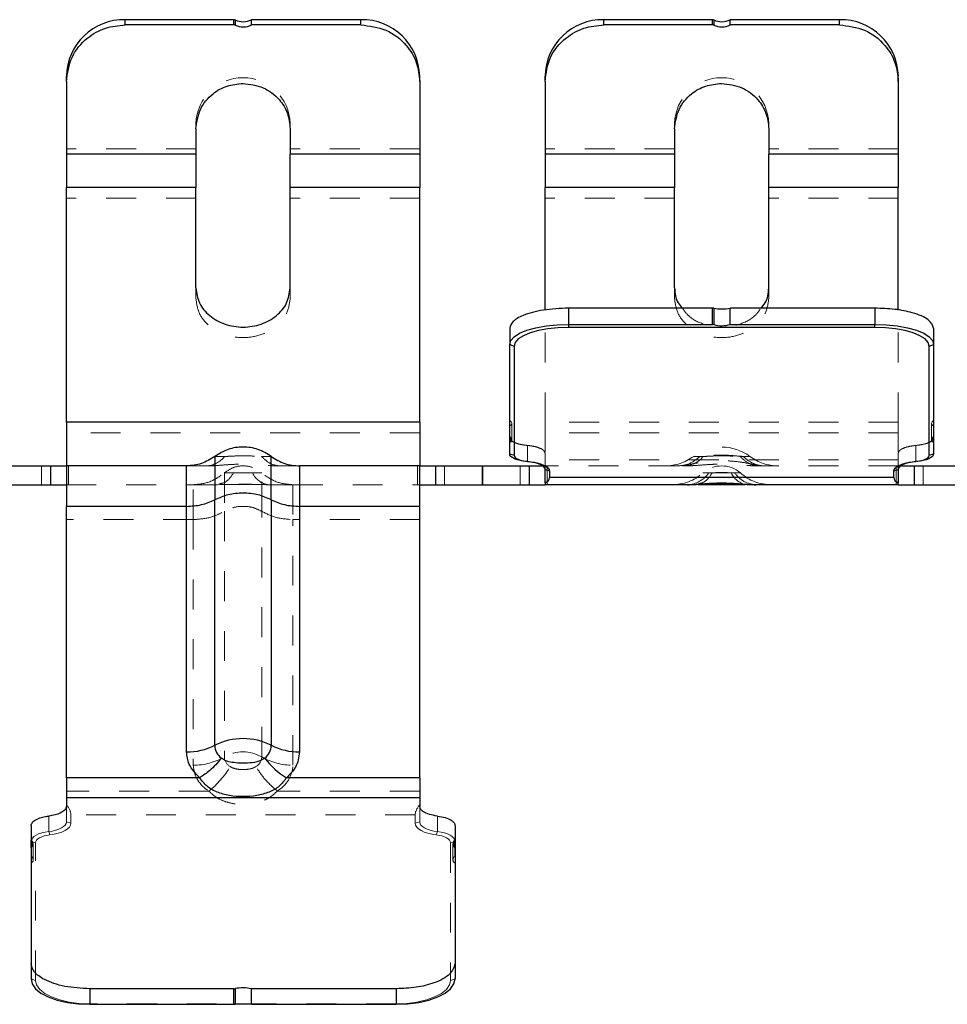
# Model space of a CAD drawing. Header units: inches. Extents: x 7.3 to 43.3, y -43.5 to -20.4.
# Tile 8 of 136: x 13.4 to 16.5, y -38.3 to -35. Entities that reach past the tile are written whole.
import ezdxf

# ---------------------------------------------------------------- set-up
doc = ezdxf.new("R2010")
doc.units = ezdxf.units.IN
doc.header["$LTSCALE"] = 0.5
doc.header["$MEASUREMENT"] = 0
doc.linetypes.add('HIDDEN', pattern=[0.225, 0.15, -0.075])
doc.layers.add('APP-M-S', color=30, linetype='Continuous')

msp = doc.modelspace()

# ---------------------------------------------------------------- linework, layer by layer
at = {"layer": 'APP-M-S', "linetype": 'Continuous', "lineweight": 25}
for p, q in [((13.7704, -35.0449), (13.7704, -35.0276)), ((14.1336, -35.0276), (13.7704, -35.0276)), ((14.1336, -35.0449), (14.1336, -35.0276)), ((14.138, -35.0285), (14.138, -35.0459)), ((14.5578, -35.0276), (14.1922, -35.0276)), ((14.1922, -35.0449), (14.1922, -35.0276)), ((14.5578, -35.0449), (14.5578, -35.0276)), ((15.3704, -35.0449), (15.3704, -35.0276)), ((15.7336, -35.0276), (15.3704, -35.0276)), ((15.7336, -35.0449), (15.7336, -35.0276)), ((15.738, -35.0285), (15.738, -35.0459)), ((15.7922, -35.0449), (15.7922, -35.0276)), ((16.1578, -35.0276), (15.7922, -35.0276)), ((16.1578, -35.0449), (16.1578, -35.0276)), ((14.1336, -35.0449), (13.7704, -35.0449)), ((14.5578, -35.0449), (14.1922, -35.0449)), ((15.7336, -35.0449), (15.3704, -35.0449)), ((16.1578, -35.0449), (15.7922, -35.0449)), ((13.5736, -35.2341), (13.5736, -35.2168)), ((13.5736, -35.2341), (13.5736, -35.4769)), ((14.7547, -35.2341), (14.7547, -35.2168)), ((14.7547, -35.2341), (14.7547, -35.4769)), ((15.1736, -35.2341), (15.1736, -35.2168)), ((15.1736, -35.2341), (15.1736, -35.4769)), ((16.3547, -35.2341), (16.3547, -35.2168)), ((16.3547, -35.2341), (16.3547, -35.4769)), ((14.0066, -35.3919), (14.0066, -35.4769)), ((14.3216, -35.3919), (14.3216, -35.4769)), ((15.6066, -35.3919), (15.6066, -35.4769)), ((15.9216, -35.3919), (15.9216, -35.4769)), ((14.0066, -35.4769), (13.5736, -35.4769)), ((13.5736, -35.4769), (13.5736, -35.5887)), ((14.0066, -35.4769), (14.0066, -35.5887)), ((14.7547, -35.4769), (14.3216, -35.4769)), ((14.3216, -35.5887), (14.3216, -35.4769)), ((14.7547, -35.4769), (14.7547, -35.5887)), ((15.6066, -35.4769), (15.1736, -35.4769)), ((15.1736, -35.4769), (15.1736, -35.5887)), ((15.6066, -35.4769), (15.6066, -35.5887)), ((16.3547, -35.4769), (15.9216, -35.4769)), ((15.9216, -35.5887), (15.9216, -35.4769)), ((16.3547, -35.4769), (16.3547, -35.5887)), ((14.0066, -35.5887), (13.5736, -35.5887)), ((13.5736, -36.3729), (13.5736, -35.5887)), ((14.0066, -35.9241), (14.0066, -35.5887)), ((14.3216, -35.9241), (14.3216, -35.5887)), ((14.7547, -35.5887), (14.3216, -35.5887)), ((14.7547, -36.3729), (14.7547, -35.5887)), ((15.6066, -35.5887), (15.1736, -35.5887)), ((15.1736, -35.9976), (15.1736, -35.5887)), ((15.6066, -35.9241), (15.6066, -35.5887)), ((15.9216, -35.9241), (15.9216, -35.5887)), ((16.3547, -35.5887), (15.9216, -35.5887)), ((16.3547, -35.9979), (16.3547, -35.5887)), ((15.7336, -35.9916), (15.2523, -35.9916)), ((15.2523, -35.9916), (15.2523, -36.0457)), ((15.7336, -36.0457), (15.7336, -35.9916)), ((15.738, -35.9919), (15.738, -36.0463)), ((15.7922, -36.0457), (15.7922, -35.9916)), ((16.2759, -35.9916), (15.7922, -35.9916)), ((16.2759, -35.9916), (16.2759, -36.0457)), ((15.0555, -36.0589), (15.0555, -36.113)), ((15.1131, -36.0654), (15.1429, -36.057)), ((15.1429, -36.057), (15.177, -36.0508)), ((15.1827, -36.0607), (15.1513, -36.0664)), ((15.177, -36.0508), (15.2139, -36.0469)), ((15.2168, -36.0571), (15.1827, -36.0607)), ((15.2139, -36.0469), (15.2523, -36.0457)), ((15.2523, -36.0559), (15.2168, -36.0571)), ((15.2523, -36.0457), (15.2523, -36.0559)), ((15.2523, -36.0457), (15.7336, -36.0457)), ((16.2759, -36.0559), (15.2523, -36.0559)), ((15.7922, -36.0457), (16.2759, -36.0457)), ((16.2759, -36.0559), (16.2759, -36.0457)), ((16.2759, -36.0457), (16.3143, -36.0469)), ((16.3114, -36.0571), (16.2759, -36.0559)), ((16.3455, -36.0607), (16.3114, -36.0571)), ((16.3143, -36.0469), (16.3513, -36.0508)), ((16.377, -36.0664), (16.3455, -36.0607)), ((16.3513, -36.0508), (16.3853, -36.057)), ((16.3853, -36.057), (16.4151, -36.0654)), ((16.4728, -36.0589), (16.4728, -36.113)), ((15.0592, -36.0998), (15.0704, -36.0872)), ((15.0704, -36.0872), (15.0886, -36.0756)), ((15.0843, -36.0943), (15.074, -36.106)), ((15.1011, -36.0836), (15.0843, -36.0943)), ((15.0886, -36.0756), (15.1131, -36.0654)), ((15.1237, -36.0741), (15.1011, -36.0836)), ((15.1513, -36.0664), (15.1237, -36.0741)), ((16.4045, -36.0741), (16.377, -36.0664)), ((16.4271, -36.0836), (16.4045, -36.0741)), ((16.4151, -36.0654), (16.4396, -36.0756)), ((16.4439, -36.0943), (16.4271, -36.0836)), ((16.4396, -36.0756), (16.4578, -36.0872)), ((16.4543, -36.106), (16.4439, -36.0943)), ((16.4578, -36.0872), (16.469, -36.0998)), ((15.0555, -36.113), (15.0592, -36.0998)), ((15.0555, -36.113), (15.0705, -36.1181)), ((15.0555, -36.4208), (15.0555, -36.113)), ((15.074, -36.106), (15.0705, -36.1181)), ((15.0705, -36.1181), (15.0705, -36.4834)), ((16.4578, -36.1181), (16.4543, -36.106)), ((16.4578, -36.1181), (16.4728, -36.113)), ((16.4578, -36.4834), (16.4578, -36.1181)), ((16.469, -36.0998), (16.4728, -36.113)), ((16.4728, -36.113), (16.4728, -36.4208)), ((14.7547, -36.3729), (13.5736, -36.3729)), ((13.5736, -36.3729), (13.5736, -36.5187)), ((14.7547, -36.3729), (14.7547, -36.5187)), ((15.0555, -36.4409), (15.0555, -36.4208)), ((15.0565, -36.4218), (15.0565, -36.4397)), ((16.4718, -36.4397), (16.4718, -36.4218)), ((16.4728, -36.4208), (16.4728, -36.4409)), ((15.0555, -36.4783), (15.0555, -36.4409)), ((16.4728, -36.4409), (16.4728, -36.4783)), ((15.0555, -36.4783), (15.0705, -36.4834)), ((15.0565, -36.4827), (15.0555, -36.4783)), ((15.0597, -36.487), (15.0565, -36.4827)), ((15.0649, -36.491), (15.0597, -36.487)), ((15.072, -36.4947), (15.0649, -36.491)), ((15.0705, -36.4834), (15.0713, -36.487)), ((15.0713, -36.487), (15.0739, -36.4904)), ((15.0739, -36.4904), (15.0781, -36.4937)), ((16.4502, -36.4937), (16.4544, -36.4904)), ((16.4544, -36.4904), (16.4569, -36.487)), ((16.4634, -36.491), (16.4563, -36.4947)), ((16.4569, -36.487), (16.4578, -36.4834)), ((16.4578, -36.4834), (16.4728, -36.4783)), ((16.4685, -36.487), (16.4634, -36.491)), ((16.4717, -36.4827), (16.4685, -36.487)), ((16.4728, -36.4783), (16.4717, -36.4827)), ((13.3641, -36.5187), (13.5206, -36.5187)), ((13.5206, -36.5187), (13.5736, -36.5187)), ((13.5206, -36.5187), (13.5206, -36.5817)), ((13.9751, -36.5187), (13.5736, -36.5187)), ((13.9751, -36.6539), (13.9751, -36.5187)), ((14.3531, -36.5187), (14.3531, -36.6539)), ((14.7547, -36.5187), (14.3531, -36.5187)), ((14.7547, -36.5187), (14.8077, -36.5187)), ((14.8077, -36.5187), (14.8077, -36.5817)), ((14.8077, -36.5187), (14.9641, -36.5187)), ((14.9641, -36.5817), (14.9641, -36.5187)), ((14.9641, -36.5187), (14.9641, -36.5817)), ((14.9641, -36.5187), (15.1206, -36.5187)), ((15.0807, -36.498), (15.072, -36.4947)), ((15.0781, -36.4937), (15.0838, -36.4967)), ((15.0909, -36.5008), (15.0807, -36.498)), ((15.0838, -36.4967), (15.0909, -36.4994)), ((15.0909, -36.4994), (15.0992, -36.5016)), ((15.1023, -36.5029), (15.0909, -36.5008)), ((15.0992, -36.5016), (15.1084, -36.5033)), ((15.1145, -36.5043), (15.1023, -36.5029)), ((15.1084, -36.5033), (15.1183, -36.5045)), ((15.1145, -36.5043), (15.1183, -36.5045)), ((15.1268, -36.5058), (15.1145, -36.5043)), ((15.1183, -36.5045), (15.1328, -36.5062)), ((15.1206, -36.5187), (15.1657, -36.5187)), ((15.1206, -36.5187), (15.1206, -36.5817)), ((15.1381, -36.5079), (15.1268, -36.5058)), ((15.1328, -36.5062), (15.1464, -36.5088)), ((15.1483, -36.5106), (15.1381, -36.5079)), ((15.1464, -36.5088), (15.1585, -36.512)), ((15.1571, -36.5139), (15.1483, -36.5106)), ((15.1641, -36.5176), (15.1571, -36.5139)), ((15.1585, -36.512), (15.1689, -36.5159)), ((15.1693, -36.5217), (15.1641, -36.5176)), ((15.1689, -36.5159), (15.1773, -36.5203)), ((15.1725, -36.526), (15.1693, -36.5217)), ((15.1773, -36.5203), (15.1835, -36.5252)), ((16.3447, -36.5252), (16.3509, -36.5203)), ((16.3509, -36.5203), (16.3593, -36.5159)), ((16.3589, -36.5217), (16.3557, -36.526)), ((16.3641, -36.5176), (16.3589, -36.5217)), ((16.3593, -36.5159), (16.3697, -36.512)), ((16.3625, -36.5187), (16.4077, -36.5187)), ((16.3712, -36.5139), (16.3641, -36.5176)), ((16.3697, -36.512), (16.3819, -36.5088)), ((16.3799, -36.5106), (16.3712, -36.5139)), ((16.3901, -36.5079), (16.3799, -36.5106)), ((16.3819, -36.5088), (16.3954, -36.5062)), ((16.4015, -36.5058), (16.3901, -36.5079)), ((16.3954, -36.5062), (16.41, -36.5045)), ((16.4137, -36.5043), (16.4015, -36.5058)), ((16.4077, -36.5187), (16.4077, -36.5817)), ((16.4077, -36.5187), (16.5641, -36.5187)), ((16.41, -36.5045), (16.4199, -36.5033)), ((16.41, -36.5045), (16.4137, -36.5043)), ((16.426, -36.5029), (16.4137, -36.5043)), ((16.4199, -36.5033), (16.4291, -36.5016)), ((16.4373, -36.5008), (16.426, -36.5029)), ((16.4291, -36.5016), (16.4373, -36.4994)), ((16.4373, -36.4994), (16.4444, -36.4967)), ((16.4475, -36.498), (16.4373, -36.5008)), ((16.4444, -36.4967), (16.4502, -36.4937)), ((16.4563, -36.4947), (16.4475, -36.498)), ((15.1736, -36.5304), (15.1725, -36.526)), ((15.1736, -36.5304), (15.1886, -36.5355)), ((15.1736, -36.5751), (15.1736, -36.5304)), ((15.1835, -36.5252), (15.1873, -36.5303)), ((15.1873, -36.5303), (15.1886, -36.5355)), ((15.1886, -36.5355), (15.1886, -36.5579)), ((16.3397, -36.5579), (15.1886, -36.5579)), ((16.3397, -36.5355), (16.3409, -36.5303)), ((16.3397, -36.5355), (16.3547, -36.5304)), ((16.3397, -36.5579), (16.3397, -36.5355)), ((16.3409, -36.5303), (16.3447, -36.5252)), ((16.3557, -36.526), (16.3547, -36.5304)), ((16.3547, -36.5304), (16.3547, -36.5751)), ((13.3641, -36.5817), (13.5206, -36.5817)), ((13.5206, -36.5817), (13.5736, -36.5817)), ((14.7547, -36.5817), (14.8077, -36.5817)), ((14.8077, -36.5817), (14.9641, -36.5817)), ((14.9641, -36.5817), (15.1206, -36.5817)), ((15.1206, -36.5817), (15.1736, -36.5817)), ((15.1736, -36.5751), (15.1736, -36.5817)), ((15.6497, -36.5817), (15.1736, -36.5817)), ((15.6785, -36.5817), (15.6475, -36.5817)), ((15.8497, -36.5817), (15.8232, -36.581)), ((15.8785, -36.5817), (15.8497, -36.5817)), ((16.3547, -36.5817), (15.8785, -36.5817)), ((16.3547, -36.5817), (16.3547, -36.5751)), ((16.3547, -36.5817), (16.4077, -36.5817)), ((16.4077, -36.5817), (16.5641, -36.5817)), ((13.9751, -36.6539), (13.5736, -36.6539)), ((13.5736, -37.5611), (13.5736, -36.6539)), ((13.9751, -37.4746), (13.9751, -36.6539)), ((14.0696, -37.4526), (14.0696, -36.6318)), ((14.2586, -36.6318), (14.2586, -37.4526)), ((14.3531, -36.6539), (14.3531, -37.4746)), ((14.7547, -36.6539), (14.3531, -36.6539)), ((14.7547, -37.5611), (14.7547, -36.6539)), ((14.0191, -37.5611), (13.5736, -37.5611)), ((13.5736, -37.5611), (13.5736, -37.6278)), ((14.7547, -37.5611), (14.3091, -37.5611)), ((14.7547, -37.5611), (14.7547, -37.6278)), ((13.5736, -37.6278), (13.5736, -37.656)), ((14.7547, -37.6278), (13.5736, -37.6278)), ((14.7547, -37.6278), (14.7547, -37.656)), ((13.4555, -37.7216), (13.4555, -37.7687)), ((14.8728, -37.7216), (14.8728, -37.7687)), ((13.4555, -37.7939), (13.4555, -37.7687)), ((13.4565, -37.7706), (13.4565, -37.7931)), ((14.8718, -37.7931), (14.8718, -37.7706)), ((14.8728, -37.7687), (14.8728, -37.7939)), ((13.4555, -37.7939), (13.4555, -38.1814)), ((14.8728, -37.7939), (14.8728, -38.1814)), ((13.4555, -38.1814), (13.4555, -38.2333)), ((14.8728, -38.1814), (14.8728, -38.2333)), ((13.4555, -38.2333), (13.4592, -38.2499)), ((14.869, -38.2499), (14.8728, -38.2333)), ((13.4592, -38.2499), (13.4704, -38.2658)), ((13.4704, -38.2658), (13.4886, -38.2804)), ((13.6523, -38.2661), (13.6523, -38.3181)), ((14.1336, -38.2661), (13.6523, -38.2661)), ((14.1336, -38.3181), (14.1336, -38.2661)), ((14.138, -38.2657), (14.138, -38.318)), ((14.6759, -38.2661), (14.1922, -38.2661)), ((14.1922, -38.3181), (14.1922, -38.2661)), ((14.6759, -38.2661), (14.6759, -38.3181)), ((14.8396, -38.2804), (14.8578, -38.2658)), ((14.8578, -38.2658), (14.869, -38.2499)), ((13.4886, -38.2804), (13.5131, -38.2932)), ((13.5131, -38.2932), (13.5429, -38.3038)), ((14.7853, -38.3038), (14.8151, -38.2932)), ((14.8151, -38.2932), (14.8396, -38.2804)), ((13.5429, -38.3038), (13.577, -38.3116)), ((13.577, -38.3116), (13.6139, -38.3164)), ((13.6139, -38.3164), (13.6523, -38.3181)), ((13.6523, -38.3181), (14.1336, -38.3181)), ((14.1922, -38.3181), (14.6759, -38.3181)), ((14.6759, -38.3181), (14.7143, -38.3164)), ((14.7143, -38.3164), (14.7513, -38.3116)), ((14.7513, -38.3116), (14.7853, -38.3038))]:
    msp.add_line(p, q, dxfattribs=at)
at = {"layer": 'APP-M-S', "linetype": 'HIDDEN', "lineweight": 18}
for p, q in [((13.5736, -35.2168), (13.5736, -35.2341)), ((14.7547, -35.2168), (14.7547, -35.2341)), ((15.1736, -35.2168), (15.1736, -35.2341)), ((16.3547, -35.2168), (16.3547, -35.2341)), ((14.0066, -35.3919), (14.0066, -35.3745)), ((14.0066, -35.3745), (14.0066, -35.3919)), ((14.3216, -35.3919), (14.3216, -35.3745)), ((14.3216, -35.3745), (14.3216, -35.3919)), ((15.6066, -35.3919), (15.6066, -35.3745)), ((15.6066, -35.3745), (15.6066, -35.3919)), ((15.9216, -35.3919), (15.9216, -35.3745)), ((15.9216, -35.3745), (15.9216, -35.3919)), ((14.0066, -35.4595), (13.5736, -35.4595)), ((14.7547, -35.4595), (14.3216, -35.4595)), ((15.6066, -35.4595), (15.1736, -35.4595)), ((16.3547, -35.4595), (15.9216, -35.4595)), ((14.0066, -35.6239), (13.5736, -35.6239)), ((14.7547, -35.6239), (14.3216, -35.6239)), ((15.6066, -35.6239), (15.1736, -35.6239)), ((16.3547, -35.6239), (15.9216, -35.6239)), ((14.0066, -35.9593), (14.0066, -35.9241)), ((14.0066, -35.9593), (14.0066, -35.9241)), ((14.3216, -35.9593), (14.3216, -35.9241)), ((14.3216, -35.9593), (14.3216, -35.9241)), ((15.6066, -35.9593), (15.6066, -35.9241)), ((15.6066, -35.9593), (15.6066, -35.9241)), ((15.9216, -35.9593), (15.9216, -35.9241)), ((15.9216, -35.9593), (15.9216, -35.9241)), ((15.1736, -36.3729), (15.1736, -35.9976)), ((16.3547, -36.3729), (16.3547, -35.9979)), ((15.0555, -36.113), (15.0555, -36.0589)), ((16.4728, -36.113), (16.4728, -36.0589)), ((15.0555, -36.3667), (15.0555, -36.4208)), ((15.0584, -36.3689), (15.0555, -36.3667)), ((15.0565, -36.3853), (15.0592, -36.3831)), ((15.0565, -36.3853), (15.0565, -36.4218)), ((15.0605, -36.3712), (15.0584, -36.3689)), ((15.0592, -36.3831), (15.0611, -36.3808)), ((15.0619, -36.3736), (15.0605, -36.3712)), ((15.0611, -36.3808), (15.0622, -36.3784)), ((15.0624, -36.376), (15.0619, -36.3736)), ((15.0622, -36.3784), (15.0624, -36.376)), ((15.0625, -36.4328), (15.0625, -36.3764)), ((16.3547, -36.3729), (15.1736, -36.3729)), ((15.1736, -36.3729), (15.1736, -36.4763)), ((16.3547, -36.3729), (16.3547, -36.4763)), ((16.4663, -36.3736), (16.4658, -36.376)), ((16.4658, -36.376), (16.4661, -36.3784)), ((16.4658, -36.3764), (16.4658, -36.4328)), ((16.4661, -36.3784), (16.4672, -36.3808)), ((16.4677, -36.3712), (16.4663, -36.3736)), ((16.4672, -36.3808), (16.4691, -36.3831)), ((16.4699, -36.3689), (16.4677, -36.3712)), ((16.4691, -36.3831), (16.4718, -36.3853)), ((16.4728, -36.3667), (16.4699, -36.3689)), ((16.4718, -36.4218), (16.4718, -36.3853)), ((16.4728, -36.3667), (16.4728, -36.4208)), ((14.7547, -36.4081), (13.5736, -36.4081)), ((15.0555, -36.4242), (15.0555, -36.4208)), ((16.3547, -36.4081), (15.1736, -36.4081)), ((16.4728, -36.4242), (16.4728, -36.4208)), ((15.0555, -36.4783), (15.0555, -36.4409)), ((15.1145, -36.5043), (15.1145, -36.4503)), ((16.4137, -36.5043), (16.4137, -36.4503)), ((16.4728, -36.4783), (16.4728, -36.4409)), ((14.0696, -36.4872), (14.1023, -36.4872)), ((14.2259, -36.4872), (14.2586, -36.4872)), ((15.1736, -36.4763), (15.1736, -36.5304)), ((15.1736, -36.4987), (15.1736, -36.4763)), ((15.6916, -36.4872), (15.6696, -36.4872)), ((15.6696, -36.4872), (15.7023, -36.4872)), ((15.8259, -36.4872), (15.8586, -36.4872)), ((15.8586, -36.4872), (15.8366, -36.4872)), ((16.3547, -36.4763), (16.3547, -36.5304)), ((16.3547, -36.4987), (16.3547, -36.4763)), ((13.4901, -36.5817), (13.4901, -36.5187)), ((13.5206, -36.5187), (13.5206, -36.5817)), ((13.5806, -36.5817), (13.5806, -36.5187)), ((14.0406, -36.5187), (14.049, -36.5182)), ((14.2792, -36.5182), (14.2877, -36.5187)), ((14.7477, -36.5187), (14.7477, -36.5817)), ((14.8077, -36.5187), (14.8077, -36.5817)), ((14.8381, -36.5187), (14.8381, -36.5817)), ((15.0901, -36.5817), (15.0901, -36.5187)), ((15.1206, -36.5187), (15.1206, -36.5817)), ((15.1657, -36.5187), (15.1736, -36.5187)), ((16.3547, -36.4987), (15.1736, -36.4987)), ((15.6191, -36.5187), (15.1736, -36.5187)), ((15.1746, -36.5817), (15.1746, -36.5187)), ((15.1746, -36.5187), (15.1746, -36.5817)), ((15.1806, -36.5817), (15.1806, -36.5187)), ((15.6436, -36.516), (15.6191, -36.5187)), ((15.6329, -36.5187), (15.6406, -36.5187)), ((15.6406, -36.5187), (15.649, -36.5182)), ((15.8792, -36.5182), (15.8877, -36.5187)), ((15.9091, -36.5187), (15.8846, -36.516)), ((15.8877, -36.5187), (15.9022, -36.5187)), ((16.3547, -36.5187), (15.9091, -36.5187)), ((16.3477, -36.5187), (16.3477, -36.5817)), ((16.3537, -36.5187), (16.3537, -36.5817)), ((16.3537, -36.5817), (16.3537, -36.5187)), ((16.3547, -36.5187), (16.3625, -36.5187)), ((16.4077, -36.5187), (16.4077, -36.5817)), ((16.4381, -36.5187), (16.4381, -36.5817)), ((14.132, -36.5423), (14.1016, -36.5423)), ((14.2266, -36.5423), (14.1962, -36.5423)), ((15.7016, -36.5423), (15.7212, -36.5423)), ((15.732, -36.5423), (15.7016, -36.5423)), ((15.8266, -36.5423), (15.7962, -36.5423)), ((15.807, -36.5423), (15.8266, -36.5423)), ((13.5736, -36.5817), (13.9975, -36.5817)), ((13.9975, -36.6981), (13.9975, -36.5817)), ((14.0785, -36.5817), (13.9975, -36.5817)), ((14.0785, -36.5817), (14.0856, -36.5788)), ((14.3308, -36.5817), (14.2497, -36.5817)), ((14.3308, -36.5817), (14.3308, -36.6981)), ((14.3308, -36.5817), (14.7547, -36.5817)), ((14.1016, -36.6705), (14.1016, -37.4912)), ((14.2266, -37.4912), (14.2266, -36.6705)), ((13.9975, -36.6981), (13.5736, -36.6981)), ((13.9975, -36.6981), (13.9975, -37.5188)), ((14.3308, -37.5188), (14.3308, -36.6981)), ((14.7547, -36.6981), (14.3308, -36.6981)), ((14.0497, -37.6053), (13.5736, -37.6053)), ((14.7547, -37.6053), (14.2785, -37.6053)), ((13.5736, -37.656), (13.5736, -37.7079)), ((13.5736, -37.656), (13.5736, -37.7079)), ((14.7547, -37.656), (14.7547, -37.7079)), ((14.7547, -37.7079), (14.7547, -37.656)), ((13.5145, -37.7407), (13.5145, -37.6888)), ((13.5736, -37.7079), (13.5725, -37.7135)), ((13.5736, -37.7079), (13.5886, -37.7128)), ((13.5886, -37.7128), (13.5886, -37.6847)), ((14.7397, -37.6847), (13.5886, -37.6847)), ((14.7397, -37.6847), (14.7397, -37.7128)), ((14.7397, -37.7128), (14.7547, -37.7079)), ((14.7557, -37.7135), (14.7547, -37.7079)), ((14.8137, -37.7407), (14.8137, -37.6888)), ((13.4555, -37.7687), (13.4555, -37.7216)), ((13.5023, -37.7426), (13.4909, -37.7452)), ((13.5145, -37.7407), (13.5023, -37.7426)), ((13.5268, -37.7389), (13.5145, -37.7407)), ((13.5145, -37.7407), (13.5183, -37.7519)), ((13.5381, -37.7362), (13.5268, -37.7389)), ((13.5483, -37.7328), (13.5381, -37.7362)), ((13.5464, -37.7465), (13.5585, -37.7424)), ((13.5571, -37.7287), (13.5483, -37.7328)), ((13.5641, -37.724), (13.5571, -37.7287)), ((13.5585, -37.7424), (13.5689, -37.7375)), ((13.5693, -37.7189), (13.5641, -37.724)), ((13.5689, -37.7375), (13.5773, -37.732)), ((13.5725, -37.7135), (13.5693, -37.7189)), ((13.5773, -37.732), (13.5835, -37.7259)), ((13.5835, -37.7259), (13.5873, -37.7194)), ((13.5873, -37.7194), (13.5886, -37.7128)), ((14.7397, -37.7128), (14.7409, -37.7194)), ((14.7409, -37.7194), (14.7447, -37.7259)), ((14.7447, -37.7259), (14.7509, -37.732)), ((14.7509, -37.732), (14.7593, -37.7375)), ((14.7589, -37.7189), (14.7557, -37.7135)), ((14.7641, -37.724), (14.7589, -37.7189)), ((14.7593, -37.7375), (14.7697, -37.7424)), ((14.7712, -37.7287), (14.7641, -37.724)), ((14.7697, -37.7424), (14.7819, -37.7465)), ((14.7799, -37.7328), (14.7712, -37.7287)), ((14.7901, -37.7362), (14.7799, -37.7328)), ((14.8015, -37.7389), (14.7901, -37.7362)), ((14.8137, -37.7407), (14.8015, -37.7389)), ((14.81, -37.7519), (14.8137, -37.7407)), ((14.826, -37.7426), (14.8137, -37.7407)), ((14.8373, -37.7452), (14.826, -37.7426)), ((14.8728, -37.7687), (14.8728, -37.7216)), ((13.4565, -37.768), (13.4555, -37.7735)), ((13.4555, -37.7735), (13.4555, -37.7939)), ((13.4555, -37.7735), (13.4705, -37.7785)), ((13.4597, -37.7626), (13.4565, -37.768)), ((13.4649, -37.7575), (13.4597, -37.7626)), ((13.472, -37.7528), (13.4649, -37.7575)), ((13.4705, -37.7785), (13.4713, -37.774)), ((13.4713, -37.774), (13.4739, -37.7696)), ((13.4807, -37.7487), (13.472, -37.7528)), ((13.4739, -37.7696), (13.4781, -37.7654)), ((13.4781, -37.7654), (13.4838, -37.7617)), ((13.4909, -37.7452), (13.4807, -37.7487)), ((13.4838, -37.7617), (13.4909, -37.7583)), ((13.4909, -37.7583), (13.4992, -37.7555)), ((13.4992, -37.7555), (13.5084, -37.7534)), ((13.5084, -37.7534), (13.5183, -37.7519)), ((13.5183, -37.7519), (13.5328, -37.7497)), ((13.5328, -37.7497), (13.5464, -37.7465)), ((14.7819, -37.7465), (14.7954, -37.7497)), ((14.7954, -37.7497), (14.81, -37.7519)), ((14.81, -37.7519), (14.8199, -37.7534)), ((14.8199, -37.7534), (14.8291, -37.7555)), ((14.8291, -37.7555), (14.8373, -37.7583)), ((14.8475, -37.7487), (14.8373, -37.7452)), ((14.8373, -37.7583), (14.8444, -37.7617)), ((14.8444, -37.7617), (14.8502, -37.7654)), ((14.8563, -37.7528), (14.8475, -37.7487)), ((14.8502, -37.7654), (14.8544, -37.7696)), ((14.8544, -37.7696), (14.8569, -37.774)), ((14.8634, -37.7575), (14.8563, -37.7528)), ((14.8569, -37.774), (14.8578, -37.7785)), ((14.8578, -37.7785), (14.8728, -37.7735)), ((14.8685, -37.7626), (14.8634, -37.7575)), ((14.8717, -37.768), (14.8685, -37.7626)), ((14.8728, -37.7735), (14.8717, -37.768)), ((14.8728, -37.7939), (14.8728, -37.7735)), ((13.4555, -37.7939), (13.4555, -37.8459)), ((13.4565, -37.7931), (13.4565, -37.8228)), ((13.4625, -37.836), (13.4625, -37.7818)), ((13.4705, -38.2383), (13.4705, -37.7785)), ((14.8578, -37.7785), (14.8578, -38.2383)), ((14.8658, -37.7818), (14.8658, -37.836)), ((14.8718, -37.8228), (14.8718, -37.7931)), ((14.8728, -37.7939), (14.8728, -37.8459)), ((13.4555, -38.1814), (13.4555, -38.2333)), ((14.8728, -38.2333), (14.8728, -38.1814)), ((13.4555, -38.2333), (13.4705, -38.2383)), ((14.8578, -38.2383), (14.8728, -38.2333)), ((13.474, -38.2535), (13.4705, -38.2383)), ((13.4843, -38.2682), (13.474, -38.2535)), ((13.5011, -38.2817), (13.4843, -38.2682)), ((14.8439, -38.2682), (14.8271, -38.2817)), ((14.8543, -38.2535), (14.8439, -38.2682)), ((14.8578, -38.2383), (14.8543, -38.2535)), ((13.5237, -38.2936), (13.5011, -38.2817)), ((13.5513, -38.3033), (13.5237, -38.2936)), ((14.8045, -38.2936), (14.777, -38.3033)), ((14.8271, -38.2817), (14.8045, -38.2936)), ((13.5827, -38.3106), (13.5513, -38.3033)), ((13.6168, -38.315), (13.5827, -38.3106)), ((13.6523, -38.3165), (13.6168, -38.315)), ((13.6523, -38.3181), (13.6523, -38.3165)), ((14.6759, -38.3165), (13.6523, -38.3165)), ((14.7114, -38.315), (14.6759, -38.3165)), ((14.6759, -38.3165), (14.6759, -38.3181)), ((14.7455, -38.3106), (14.7114, -38.315)), ((14.777, -38.3033), (14.7455, -38.3106))]:
    msp.add_line(p, q, dxfattribs=at)
at = {"layer": 'APP-M-S', "linetype": 'Continuous', "lineweight": 25}
for centre, radius, start, end in [((13.7667, -35.2207), 0.1932, 88.8908, 178.8461), ((14.1336, -35.0379), 0.0103, 65.0904, 90.037), ((14.1641, -34.9722), 0.0621, 245.1053, 296.9239), ((14.5616, -35.2207), 0.1932, 1.1539, 91.1092), ((15.3667, -35.2207), 0.1932, 88.8908, 178.8461), ((15.7336, -35.0379), 0.0103, 65.0904, 90.037), ((15.7641, -34.9722), 0.0621, 245.1053, 296.9239), ((16.1616, -35.2207), 0.1932, 1.1539, 91.1092), ((14.1336, -35.0553), 0.0103, 65.0904, 90.037), ((14.1641, -34.9895), 0.0621, 245.1053, 296.9239), ((15.7336, -35.0553), 0.0103, 65.0904, 90.037), ((15.7641, -34.9895), 0.0621, 245.1053, 296.9239), ((15.7337, -36.0186), 0.027, 80.8623, 90.1647), ((15.7641, -35.8284), 0.1656, 260.9271, 279.7949), ((14.1641, -37.6418), 0.2115, 63.4643, 116.5357), ((13.9771, -37.2698), 0.2048, 269.4487, 296.8522), ((14.127, -37.4506), 0.0574, 181.9998, 231.9436), ((14.2012, -37.4506), 0.0574, 308.0564, 358.0002), ((14.3511, -37.2698), 0.2048, 243.1478, 270.5513), ((14.4503, -37.3315), 0.2695, 217.5551, 238.4137), ((13.458, -37.7685), 0.00258, 183.6936, 232.4119), ((13.4482, -37.7819), 0.014, 301.0561, 54.043), ((14.88, -37.7819), 0.014, 125.957, 238.9439), ((14.8702, -37.7685), 0.00258, 307.5881, 356.3064), ((14.1337, -38.2446), 0.0216, 269.81, 281.4712), ((14.1641, -38.3953), 0.1322, 77.6949, 101.3962)]:
    msp.add_arc(centre, radius, start, end, dxfattribs=at)
at = {"layer": 'APP-M-S', "linetype": 'HIDDEN', "lineweight": 18}
for centre, radius, start, end in [((14.1641, -35.379), 0.1575, 1.6416, 178.3584), ((15.7641, -35.379), 0.1575, 1.6416, 178.3584), ((15.0574, -36.387), 0.00196, 118.9256, 173.3696), ((16.4708, -36.387), 0.00196, 6.6304, 61.0744), ((15.7641, -36.6132), 0.1575, 53.1301, 126.8699), ((14.0372, -36.4357), 0.083, 272.3415, 321.6907), ((15.5751, -36.3612), 0.1575, 270, 306.8699), ((15.6372, -36.4357), 0.083, 272.3415, 321.6907), ((15.9112, -36.4147), 0.104, 224.1755, 268.855), ((15.9531, -36.3612), 0.1575, 233.1301, 270), ((15.7641, -36.6132), 0.0945, 48.5904, 131.4096), ((14.2574, -36.5151), 0.067, 203.9226, 263.3778), ((15.5975, -36.4242), 0.1575, 270, 311.4096), ((15.6456, -36.4895), 0.0922, 272.5813, 325.1047), ((15.8604, -36.5127), 0.0706, 204.7746, 255.3226), ((15.9308, -36.4242), 0.1575, 228.5904, 270), ((14.1641, -37.5994), 0.125, 59.9891, 120.0109), ((14.0002, -37.3187), 0.2001, 269.2149, 300.4608), ((14.1416, -37.4891), 0.0401, 182.9439, 239.3803), ((14.1866, -37.4891), 0.0401, 300.6196, 357.0561), ((14.328, -37.3187), 0.2001, 239.5392, 270.7851), ((14.1042, -37.5133), 0.1068, 182.9439, 239.3804), ((13.868, -37.374), 0.2941, 308.1603, 329.4205), ((14.2241, -37.5133), 0.1068, 300.6196, 357.0561)]:
    msp.add_arc(centre, radius, start, end, dxfattribs=at)
at = {"layer": 'APP-M-S', "linetype": 'Continuous', "lineweight": 25}
for centre, major_axis, ratio, start_param, end_param in [((15.7336, -36.0525), (0.01, 0), 0.68404, 1.11977, 1.570796), ((15.7641, -36.0094), (0.06, 0), 0.68404, 4.261362, 5.200259), ((15.0025, -36.4123), (0.0596, -0.0227), 0.302544, 5.947069, 6.885966), ((16.5258, -36.4123), (0.0596, 0.0227), 0.302544, 2.538812, 3.477708), ((15.0655, -36.4443), (0.00993, -0.00379), 0.302544, 2.805477, 3.256504), ((16.4628, -36.4443), (0.00993, 0.00379), 0.302544, 6.168274, 6.619301), ((14.1069, -36.188), (1.0809, -0.3749), 0.111284, 6.155032, 6.321762), ((17.4214, -36.188), (1.0809, 0.3749), 0.111284, 3.103016, 3.269746), ((14.1336, -38.317), (0.01, 0), 0.101997, 4.712389, 5.163416), ((14.1641, -38.3235), (0.06, 0), 0.101997, 1.082926, 2.021823)]:
    msp.add_ellipse(centre, major_axis=major_axis, ratio=ratio, start_param=start_param, end_param=end_param, dxfattribs=at)
at = {"layer": 'APP-M-S', "linetype": 'HIDDEN', "lineweight": 18}
for centre, major_axis, ratio, start_param, end_param in [((12.5069, -37.3293), (1.0805, -0.363), 0.141119, 0.047372, 0.214102), ((15.8214, -37.3293), (1.0805, 0.363), 0.141119, 2.92749, 3.09422), ((13.4655, -37.8239), (0.00989, -0.00389), 0.381282, 3.29034, 3.741367), ((13.4025, -37.8163), (0.0593, -0.0233), 0.381282, 5.944063, 6.88296), ((14.9258, -37.8163), (0.0593, 0.0233), 0.381282, 2.541818, 3.480715), ((14.8628, -37.8239), (0.00989, 0.00389), 0.381282, 5.683411, 6.134438)]:
    msp.add_ellipse(centre, major_axis=major_axis, ratio=ratio, start_param=start_param, end_param=end_param, dxfattribs=at)
at = {"layer": 'APP-M-S', "linetype": 'Continuous', "lineweight": 25}
for points, knots in [([(13.5736, -35.2341), (13.5773, -35.2064), (13.5847, -35.1508), (13.6374, -35.0887), (13.7023, -35.0515), (13.7477, -35.0471), (13.7704, -35.0449)], [0, 0, 0, 0, 0.279619, 0.559238, 0.779619, 1, 1, 1, 1]), ([(14.5578, -35.0449), (14.5867, -35.0485), (14.6445, -35.0556), (14.7092, -35.1063), (14.7478, -35.1687), (14.7524, -35.2123), (14.7547, -35.2341)], [0, 0, 0, 0, 0.279619, 0.559238, 0.779619, 1, 1, 1, 1]), ([(15.1736, -35.2341), (15.1773, -35.2064), (15.1847, -35.1508), (15.2374, -35.0887), (15.3023, -35.0515), (15.3477, -35.0471), (15.3704, -35.0449)], [0, 0, 0, 0, 0.279619, 0.559238, 0.779619, 1, 1, 1, 1]), ([(16.1578, -35.0449), (16.1867, -35.0485), (16.2445, -35.0556), (16.3092, -35.1063), (16.3478, -35.1687), (16.3524, -35.2123), (16.3547, -35.2341)], [0, 0, 0, 0, 0.279619, 0.559238, 0.779619, 1, 1, 1, 1]), ([(14.0066, -35.3919), (14.0096, -35.3697), (14.0156, -35.3252), (14.0577, -35.2755), (14.1096, -35.2458), (14.146, -35.2423), (14.1641, -35.2405)], [0, 0, 0, 0, 0.279619, 0.559238, 0.779619, 1, 1, 1, 1]), ([(14.1641, -35.2405), (14.1872, -35.2434), (14.2334, -35.2491), (14.2852, -35.2896), (14.3161, -35.3395), (14.3198, -35.3744), (14.3216, -35.3919)], [0, 0, 0, 0, 0.279619, 0.559238, 0.779619, 1, 1, 1, 1]), ([(15.6066, -35.3919), (15.6096, -35.3697), (15.6156, -35.3252), (15.6577, -35.2755), (15.7096, -35.2458), (15.746, -35.2423), (15.7641, -35.2405)], [0, 0, 0, 0, 0.279619, 0.559238, 0.779619, 1, 1, 1, 1]), ([(15.7641, -35.2405), (15.7872, -35.2434), (15.8334, -35.2491), (15.8852, -35.2896), (15.9161, -35.3395), (15.9198, -35.3744), (15.9216, -35.3919)], [0, 0, 0, 0, 0.279619, 0.559238, 0.779619, 1, 1, 1, 1]), ([(14.0066, -35.9241), (14.009, -35.9412), (14.0137, -35.9754), (14.0502, -36.0188), (14.1022, -36.0479), (14.1641, -36.0581), (14.226, -36.0479), (14.2781, -36.0188), (14.3145, -35.9754), (14.3192, -35.9412), (14.3216, -35.9241)], [0, 0, 0, 0, 0.124997, 0.249993, 0.374989, 0.499985, 0.624977, 0.749969, 0.874965, 1, 1, 1, 1]), ([(15.6066, -35.9241), (15.608, -35.9417), (15.61, -35.9665), (15.6276, -35.9859), (15.6328, -35.9916)], [0, 0, 0, 0, 0.707318, 1, 1, 1, 1]), ([(15.8955, -35.9916), (15.9006, -35.9859), (15.9183, -35.9665), (15.9202, -35.9417), (15.9216, -35.9241)], [0, 0, 0, 0, 0.292463, 1, 1, 1, 1]), ([(15.2523, -35.9916), (15.2234, -35.9929), (15.1657, -35.9954), (15.101, -36.0134), (15.0623, -36.0356), (15.0578, -36.0512), (15.0555, -36.0589)], [0, 0, 0, 0, 0.279619, 0.559238, 0.779619, 1, 1, 1, 1]), ([(16.4728, -36.0589), (16.4691, -36.049), (16.4616, -36.0293), (16.4089, -36.0072), (16.344, -35.9939), (16.2986, -35.9924), (16.2759, -35.9916)], [0, 0, 0, 0, 0.279619, 0.559238, 0.779619, 1, 1, 1, 1]), ([(14.0696, -36.4872), (14.0696, -36.4895), (14.0696, -36.4941), (14.0696, -36.5285), (14.0696, -36.5745), (14.0696, -36.6127), (14.0696, -36.6318)], [0, 0, 0, 0, 0.279903, 0.559806, 0.779903, 1, 1, 1, 1]), ([(14.2586, -36.6318), (14.2586, -36.6079), (14.2586, -36.5599), (14.2586, -36.5164), (14.2586, -36.4914), (14.2586, -36.4886), (14.2586, -36.4872)], [0, 0, 0, 0, 0.279903, 0.559806, 0.779903, 1, 1, 1, 1]), ([(15.6497, -36.5817), (15.657, -36.5814), (15.6711, -36.581), (15.6993, -36.5784), (15.7307, -36.5762), (15.7641, -36.5753), (15.7976, -36.5762), (15.8289, -36.5784), (15.8571, -36.581), (15.8713, -36.5814), (15.8785, -36.5817)], [0, 0, 0, 0, 0.132526, 0.259474, 0.381304, 0.499997, 0.618693, 0.740521, 0.867472, 1, 1, 1, 1]), ([(15.6858, -36.581), (15.6975, -36.5811), (15.7147, -36.5812), (15.7428, -36.5807), (15.764, -36.5806), (15.7796, -36.5806), (15.7874, -36.5807), (15.7885, -36.5808)], [0, 0, 0, 0, 0.3976049, 0.5899053, 0.7796572, 0.9694118, 1, 1, 1, 1]), ([(15.7885, -36.5808), (15.7943, -36.5808), (15.8145, -36.5811), (15.8308, -36.5811), (15.8424, -36.581)], [0, 0, 0, 0, 0.2891105, 1, 1, 1, 1]), ([(14.0191, -37.5611), (14.0052, -37.5464), (13.9802, -37.5201), (13.9767, -37.4885), (13.9751, -37.4746)], [0, 0, 0, 0, 0.5594012, 1, 1, 1, 1]), ([(14.3531, -37.4746), (14.3506, -37.4923), (14.3461, -37.524), (14.3204, -37.5497), (14.3091, -37.5611)], [0, 0, 0, 0, 0.5594012, 1, 1, 1, 1]), ([(14.0916, -37.4958), (14.0791, -37.5103), (14.0567, -37.5362), (14.0306, -37.5535), (14.0191, -37.5611)], [0, 0, 0, 0, 0.559489, 1, 1, 1, 1]), ([(14.2366, -37.4958), (14.2302, -37.4996), (14.2161, -37.508), (14.1863, -37.5119), (14.1556, -37.5128), (14.1282, -37.5102), (14.1067, -37.5055), (14.0964, -37.4989), (14.0916, -37.4958)], [0, 0, 0, 0, 0.159436, 0.354458, 0.568947, 0.732337, 0.877544, 1, 1, 1, 1]), ([(14.3091, -37.5611), (14.3016, -37.571), (14.2868, -37.5907), (14.2525, -37.61), (14.2109, -37.6216), (14.1641, -37.6253), (14.1173, -37.6216), (14.0758, -37.61), (14.0415, -37.5907), (14.0266, -37.571), (14.0191, -37.5611)], [0, 0, 0, 0, 0.127724, 0.254124, 0.378155, 0.49999, 0.621824, 0.74587, 0.872273, 1, 1, 1, 1]), ([(13.5736, -37.656), (13.5725, -37.6601), (13.5705, -37.6685), (13.5554, -37.6785), (13.5362, -37.6855), (13.5217, -37.6877), (13.5145, -37.6888)], [0, 0, 0, 0, 0.279732, 0.559464, 0.779732, 1, 1, 1, 1]), ([(14.8137, -37.6888), (14.8046, -37.6873), (14.7863, -37.6844), (14.7676, -37.6756), (14.7566, -37.6658), (14.7553, -37.6592), (14.7547, -37.656)], [0, 0, 0, 0, 0.279732, 0.5594638, 0.7797319, 1, 1, 1, 1]), ([(13.4555, -37.7216), (13.4565, -37.7174), (13.4586, -37.7091), (13.4737, -37.6991), (13.4929, -37.6921), (13.5073, -37.6899), (13.5145, -37.6888)], [0, 0, 0, 0, 0.279732, 0.559464, 0.779732, 1, 1, 1, 1]), ([(14.8137, -37.6888), (14.8229, -37.6903), (14.8411, -37.6932), (14.8598, -37.702), (14.8709, -37.7118), (14.8721, -37.7183), (14.8728, -37.7216)], [0, 0, 0, 0, 0.279732, 0.559464, 0.779732, 1, 1, 1, 1]), ([(13.6523, -38.2661), (13.6234, -38.2645), (13.5657, -38.2613), (13.501, -38.2387), (13.4623, -38.2107), (13.4578, -38.1912), (13.4555, -38.1814)], [0, 0, 0, 0, 0.279619, 0.559238, 0.779619, 1, 1, 1, 1]), ([(14.8728, -38.1814), (14.8691, -38.1938), (14.8616, -38.2187), (14.8089, -38.2466), (14.744, -38.2632), (14.6986, -38.2652), (14.6759, -38.2661)], [0, 0, 0, 0, 0.279619, 0.559238, 0.779619, 1, 1, 1, 1])]:
    msp.add_open_spline(points, degree=3, knots=knots, dxfattribs=at)
at = {"layer": 'APP-M-S', "linetype": 'HIDDEN', "lineweight": 18}
for points, knots in [([(14.0066, -35.9593), (14.009, -35.9764), (14.0137, -36.0106), (14.0502, -36.0541), (14.1022, -36.0831), (14.1641, -36.0933), (14.226, -36.0831), (14.2781, -36.0541), (14.3145, -36.0106), (14.3192, -35.9764), (14.3216, -35.9593)], [0, 0, 0, 0, 0.124997, 0.249993, 0.374989, 0.499985, 0.624977, 0.749969, 0.874965, 1, 1, 1, 1]), ([(15.6066, -35.9593), (15.609, -35.9764), (15.6137, -36.0106), (15.6502, -36.0541), (15.7022, -36.0831), (15.7641, -36.0933), (15.826, -36.0831), (15.8781, -36.0541), (15.9145, -36.0106), (15.9192, -35.9764), (15.9216, -35.9593)], [0, 0, 0, 0, 0.124997, 0.249993, 0.374989, 0.499985, 0.624977, 0.749969, 0.874965, 1, 1, 1, 1]), ([(15.6328, -35.9916), (15.6388, -36.0003), (15.6553, -36.0238), (15.7028, -36.0475), (15.7641, -36.0582), (15.8254, -36.0475), (15.8729, -36.0238), (15.8894, -36.0003), (15.8955, -35.9916)], [0, 0, 0, 0, 0.113328, 0.306652, 0.499977, 0.693294, 0.886612, 1, 1, 1, 1]), ([(15.0555, -36.4242), (15.0565, -36.4275), (15.0586, -36.4341), (15.0737, -36.4421), (15.0929, -36.4477), (15.1073, -36.4494), (15.1145, -36.4503)], [0, 0, 0, 0, 0.279732, 0.559464, 0.779732, 1, 1, 1, 1]), ([(16.4137, -36.4503), (16.4229, -36.4491), (16.4411, -36.4468), (16.4598, -36.4398), (16.4709, -36.432), (16.4721, -36.4268), (16.4728, -36.4242)], [0, 0, 0, 0, 0.279732, 0.559464, 0.779732, 1, 1, 1, 1]), ([(15.1736, -36.4763), (15.1725, -36.473), (15.1705, -36.4664), (15.1554, -36.4584), (15.1362, -36.4529), (15.1217, -36.4511), (15.1145, -36.4503)], [0, 0, 0, 0, 0.279732, 0.559464, 0.779732, 1, 1, 1, 1]), ([(16.4137, -36.4503), (16.4046, -36.4514), (16.3863, -36.4538), (16.3676, -36.4608), (16.3566, -36.4685), (16.3553, -36.4737), (16.3547, -36.4763)], [0, 0, 0, 0, 0.279732, 0.559464, 0.779732, 1, 1, 1, 1]), ([(14.1023, -36.4872), (14.1083, -36.487), (14.1214, -36.4865), (14.1461, -36.485), (14.1741, -36.4846), (14.2026, -36.4862), (14.2186, -36.4869), (14.2259, -36.4872)], [0, 0, 0, 0, 0.164606, 0.358525, 0.567844, 0.802962, 1, 1, 1, 1]), ([(14.2259, -36.4872), (14.2366, -36.4972), (14.2556, -36.5151), (14.2779, -36.5176), (14.2877, -36.5187)], [0, 0, 0, 0, 0.559489, 1, 1, 1, 1]), ([(15.6916, -36.4872), (15.6791, -36.4972), (15.6567, -36.5151), (15.6306, -36.5176), (15.6191, -36.5187)], [0, 0, 0, 0, 0.559489, 1, 1, 1, 1]), ([(15.8366, -36.4872), (15.8302, -36.4868), (15.8161, -36.4859), (15.7863, -36.4828), (15.7556, -36.4824), (15.7282, -36.484), (15.7067, -36.4864), (15.6964, -36.4869), (15.6916, -36.4872)], [0, 0, 0, 0, 0.159436, 0.354458, 0.568947, 0.732337, 0.877544, 1, 1, 1, 1]), ([(15.7023, -36.4872), (15.7083, -36.487), (15.7214, -36.4865), (15.7461, -36.485), (15.7741, -36.4846), (15.8026, -36.4862), (15.8186, -36.4869), (15.8259, -36.4872)], [0, 0, 0, 0, 0.164606, 0.358525, 0.567844, 0.802962, 1, 1, 1, 1]), ([(15.8259, -36.4872), (15.8366, -36.4972), (15.8556, -36.5151), (15.8779, -36.5176), (15.8877, -36.5187)], [0, 0, 0, 0, 0.559489, 1, 1, 1, 1]), ([(13.9751, -36.5187), (13.9791, -36.5187), (13.9861, -36.5187), (14.0239, -36.5187), (14.0406, -36.5187)], [0, 0, 0, 0, 0.559089, 1, 1, 1, 1]), ([(14.0489, -36.5182), (14.0557, -36.5182), (14.0694, -36.5182), (14.0973, -36.5158), (14.1293, -36.5135), (14.1641, -36.5125), (14.199, -36.5135), (14.231, -36.5158), (14.2588, -36.5182), (14.2725, -36.5182), (14.2794, -36.5182)], [0, 0, 0, 0, 0.126071, 0.251637, 0.376247, 0.499995, 0.623718, 0.748341, 0.873917, 1, 1, 1, 1]), ([(14.2877, -36.5187), (14.3083, -36.5187), (14.3453, -36.5187), (14.3507, -36.5187), (14.3531, -36.5187)], [0, 0, 0, 0, 0.55909, 1, 1, 1, 1]), ([(15.8846, -36.516), (15.874, -36.514), (15.853, -36.5101), (15.8108, -36.5033), (15.7641, -36.5006), (15.7174, -36.5033), (15.6752, -36.5101), (15.6542, -36.514), (15.6436, -36.516)], [0, 0, 0, 0, 0.1697678, 0.336353, 0.4999891, 0.6636232, 0.8302294, 1, 1, 1, 1]), ([(15.6489, -36.5182), (15.6557, -36.5182), (15.6694, -36.5182), (15.6973, -36.5158), (15.7293, -36.5135), (15.7641, -36.5125), (15.799, -36.5135), (15.831, -36.5158), (15.8588, -36.5182), (15.8725, -36.5182), (15.8794, -36.5182)], [0, 0, 0, 0, 0.126071, 0.251637, 0.376247, 0.499995, 0.623718, 0.748341, 0.873917, 1, 1, 1, 1]), ([(14.0856, -36.5788), (14.0941, -36.5769), (14.1113, -36.573), (14.1251, -36.5526), (14.132, -36.5423)], [0, 0, 0, 0, 0.496908, 1, 1, 1, 1]), ([(14.1016, -36.5423), (14.1016, -36.5444), (14.1016, -36.5487), (14.1016, -36.586), (14.1016, -36.6385), (14.1016, -36.6705)], [0, 0, 0, 0, 0.280373, 0.560747, 1, 1, 1, 1]), ([(14.1962, -36.5423), (14.1907, -36.5422), (14.1792, -36.542), (14.1613, -36.5418), (14.1451, -36.5421), (14.1363, -36.5422), (14.132, -36.5423)], [0, 0, 0, 0, 0.2733174, 0.5618379, 0.7868101, 1, 1, 1, 1]), ([(14.2266, -36.6705), (14.2266, -36.6493), (14.2266, -36.6071), (14.2266, -36.5557), (14.2266, -36.5474), (14.2266, -36.5423)], [0, 0, 0, 0, 0.280373, 0.560747, 1, 1, 1, 1]), ([(15.6856, -36.5788), (15.6941, -36.5769), (15.7113, -36.573), (15.7251, -36.5526), (15.732, -36.5423)], [0, 0, 0, 0, 0.496908, 1, 1, 1, 1]), ([(15.7212, -36.5423), (15.724, -36.5422), (15.7298, -36.5421), (15.744, -36.5413), (15.7641, -36.5407), (15.7841, -36.5413), (15.7984, -36.5421), (15.8042, -36.5422), (15.807, -36.5423)], [0, 0, 0, 0, 0.115919, 0.239492, 0.499983, 0.76048, 0.881703, 1, 1, 1, 1]), ([(15.7962, -36.5423), (15.7907, -36.5422), (15.7792, -36.542), (15.7613, -36.5418), (15.7451, -36.5421), (15.7363, -36.5422), (15.732, -36.5423)], [0, 0, 0, 0, 0.2733174, 0.5618379, 0.7868101, 1, 1, 1, 1]), ([(15.8785, -36.5817), (15.8638, -36.5794), (15.8374, -36.5753), (15.8163, -36.5524), (15.807, -36.5423)], [0, 0, 0, 0, 0.559355, 1, 1, 1, 1]), ([(14.2497, -36.5817), (14.2354, -36.5813), (14.2073, -36.5806), (14.1561, -36.5795), (14.1114, -36.581), (14.0896, -36.5814), (14.0785, -36.5817)], [0, 0, 0, 0, 0.285304, 0.557294, 0.773674, 1, 1, 1, 1]), ([(14.0858, -36.581), (14.0975, -36.5811), (14.1147, -36.5812), (14.1428, -36.5807), (14.164, -36.5806), (14.1796, -36.5806), (14.1874, -36.5807), (14.1885, -36.5808)], [0, 0, 0, 0, 0.3976049, 0.5899053, 0.7796572, 0.9694118, 1, 1, 1, 1]), ([(14.1885, -36.5808), (14.1943, -36.5808), (14.2145, -36.5811), (14.2308, -36.5811), (14.2424, -36.581)], [0, 0, 0, 0, 0.2891105, 1, 1, 1, 1]), ([(15.8232, -36.581), (15.8171, -36.5808), (15.7971, -36.5803), (15.7559, -36.5795), (15.7114, -36.581), (15.6897, -36.5814), (15.6785, -36.5817)], [0, 0, 0, 0, 0.142351, 0.468744, 0.728404, 1, 1, 1, 1]), ([(14.1212, -37.5236), (14.124, -37.5252), (14.1298, -37.5285), (14.144, -37.5325), (14.1641, -37.5345), (14.1841, -37.5325), (14.1984, -37.5285), (14.2042, -37.5252), (14.207, -37.5236)], [0, 0, 0, 0, 0.115919, 0.239492, 0.499983, 0.76048, 0.881703, 1, 1, 1, 1]), ([(14.2785, -37.6053), (14.2638, -37.5925), (14.2374, -37.5698), (14.2163, -37.5377), (14.207, -37.5236)], [0, 0, 0, 0, 0.559355, 1, 1, 1, 1]), ([(14.0497, -37.6053), (14.057, -37.6122), (14.0711, -37.6259), (14.0993, -37.6397), (14.1307, -37.6482), (14.1641, -37.6509), (14.1976, -37.6482), (14.2289, -37.6397), (14.2571, -37.6259), (14.2713, -37.6122), (14.2785, -37.6053)], [0, 0, 0, 0, 0.132526, 0.259474, 0.381304, 0.499997, 0.618693, 0.740521, 0.867472, 1, 1, 1, 1])]:
    msp.add_open_spline(points, degree=3, knots=knots, dxfattribs=at)
at = {"layer": 'APP-M-S', "linetype": 'Continuous', "lineweight": 25}
for points in [[(14.2586, -36.4872), (14.2441, -36.4783), (14.2152, -36.4605), (14.1641, -36.4533), (14.113, -36.4605), (14.0841, -36.4783), (14.0696, -36.4872)], [(14.0696, -36.4872), (14.0552, -36.4963), (14.0262, -36.5144), (13.9922, -36.5173), (13.9751, -36.5187)], [(14.2586, -36.4872), (14.2731, -36.4963), (14.302, -36.5144), (14.3361, -36.5173), (14.3531, -36.5187)], [(13.5736, -36.5187), (13.5736, -36.5204), (13.5736, -36.5238), (13.5736, -36.5515), (13.5736, -36.5934), (13.5736, -36.6337), (13.5736, -36.6539)], [(14.7547, -36.6539), (14.7547, -36.6337), (14.7547, -36.5934), (14.7547, -36.5515), (14.7547, -36.5238), (14.7547, -36.5204), (14.7547, -36.5187)], [(14.2586, -36.6318), (14.2441, -36.6256), (14.2152, -36.6132), (14.1641, -36.608), (14.113, -36.6132), (14.0841, -36.6256), (14.0696, -36.6318)], [(13.9751, -36.6539), (13.9922, -36.6529), (14.0262, -36.6509), (14.0552, -36.6382), (14.0696, -36.6318)], [(14.2586, -36.6318), (14.2731, -36.6382), (14.302, -36.6509), (14.3361, -36.6529), (14.3531, -36.6539)]]:
    msp.add_open_spline(points, degree=3, dxfattribs=at)
at = {"layer": 'APP-M-S', "linetype": 'HIDDEN', "lineweight": 18}
for points in [[(14.1016, -36.5423), (14.111, -36.5357), (14.1296, -36.5224), (14.1641, -36.5168), (14.1986, -36.5224), (14.2173, -36.5357), (14.2266, -36.5423)], [(13.9975, -36.5817), (14.0166, -36.5799), (14.0549, -36.5763), (14.0861, -36.5536), (14.1016, -36.5423)], [(14.3308, -36.5817), (14.3116, -36.5799), (14.2733, -36.5763), (14.2422, -36.5536), (14.2266, -36.5423)], [(14.2266, -36.6705), (14.2173, -36.6658), (14.1986, -36.6565), (14.1641, -36.6526), (14.1296, -36.6565), (14.111, -36.6658), (14.1016, -36.6705)], [(13.9975, -36.6981), (14.0166, -36.6968), (14.0549, -36.6943), (14.0861, -36.6784), (14.1016, -36.6705)], [(14.2266, -36.6705), (14.2422, -36.6784), (14.2733, -36.6943), (14.3116, -36.6968), (14.3308, -36.6981)]]:
    msp.add_open_spline(points, degree=3, dxfattribs=at)

doc.saveas('drawing.dxf')
